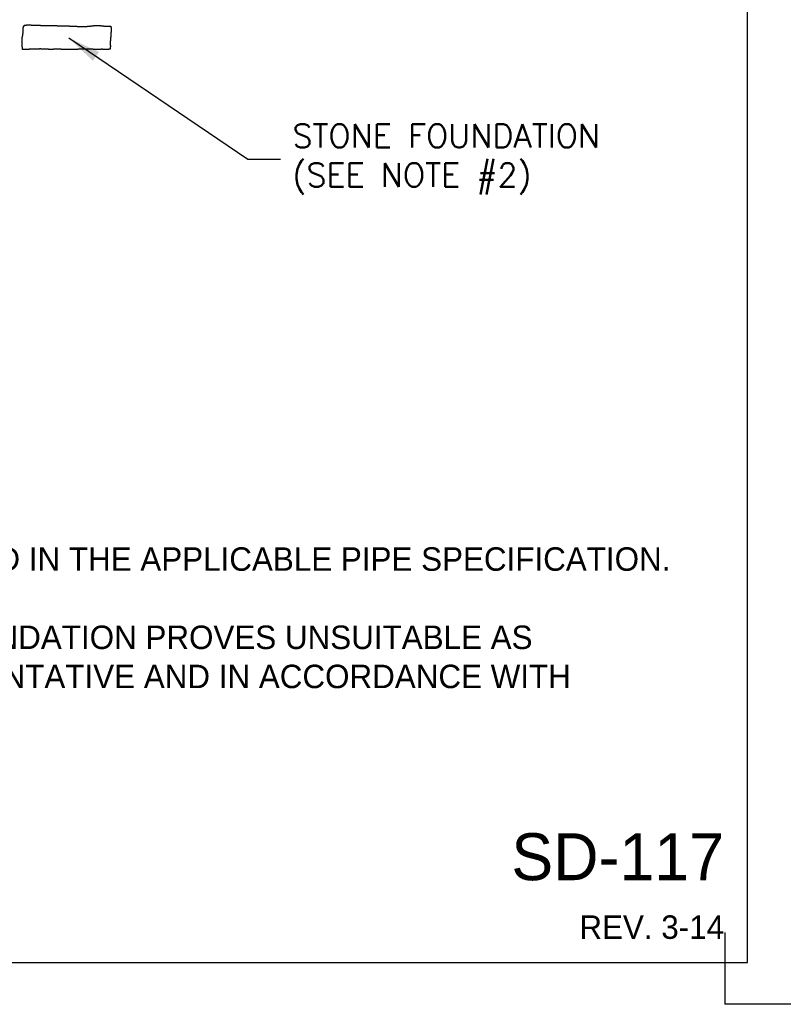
# Paper-space layout 'UM_01' of a CAD drawing. Header units: feet. Extents: x -2.3 to 50.9, y -37.3 to 22.
# Tile 5 of 26: x 25.4 to 28.5, y -37.3 to -33.3. Entities that reach past the tile are written whole.
import ezdxf
from ezdxf.enums import TextEntityAlignment as Align

# ---------------------------------------------------------------- set-up
doc = ezdxf.new("R2010")
doc.units = ezdxf.units.FT
doc.header["$MEASUREMENT"] = 0
for name, color, linetype in [('PS_P_Object', 92, 'Continuous'), ('SH_TextH', 4, 'Continuous'), ('SH_TextM', 7, 'Continuous')]:
    doc.layers.add(name, color=color, linetype=linetype)
doc.layers.add('SH_Half', color=8, linetype='Continuous', plot=False)
doc.styles.add('SD Small (0.10)', font='font30.shx', dxfattribs={"height": 0.1})
doc.styles.add('Straight Normal (0.14) Font 30', font='font30', dxfattribs={"height": 0.14})
doc.styles.add('Straight Title (0.20) Font 30', font='font30', dxfattribs={"height": 0.2})
doc.dimstyles.new('Dec Straight 0', dxfattribs={"dimtxt": 0.14, "dimasz": 0.14, "dimexe": 0.07, "dimexo": 0.07, "dimgap": 0.05, "dimtad": 1, "dimdec": 0, "dimzin": 0, "dimdsep": 46, "dimtxsty": 'Straight Normal (0.14) Font 30', "dimcen": 0.07, "dimclrd": 9, "dimclre": 9, "dimclrt": 256, "dimaunit": 1, "dimadec": 4, "dimazin": 0, "dimtfac": 1, "dimtdec": 0, "dimtofl": 0, "dimtmove": 0, "dimatfit": 3, "dimfxl": 1, "dimtolj": 1, "dimtzin": 0, "dimlwd": 25, "dimlwe": 25, "dimarcsym": 0})

# ---------------------------------------------------------------- blocks, each defined once
blk = doc.blocks.new('SD-118')
at = {"layer": 'SH_Half'}
for p in [(0, 0.3075), (0.3323, 0)]:
    blk.add_line(p, (0, 0), dxfattribs=at)
blk = doc.blocks.new('SD-117')
at = {"layer": 'PS_P_Object', "color": 5}
for p, q in [((4.8596, 4.2331), (4.8596, 4.2382)), ((4.8596, 4.2382), (4.8617, 4.2382)), ((4.8617, 4.2382), (4.8617, 4.2432)), ((4.8617, 4.2432), (4.8717, 4.2432)), ((4.8717, 4.2432), (4.8717, 4.2442)), ((4.8717, 4.2442), (4.8767, 4.2442)), ((4.8767, 4.2442), (4.8767, 4.2445)), ((4.8767, 4.2445), (4.8817, 4.2445)), ((4.8817, 4.2445), (4.8817, 4.2438)), ((4.8817, 4.2438), (4.8876, 4.2438)), ((4.8876, 4.2438), (4.8876, 4.2436)), ((4.8876, 4.2436), (4.8926, 4.2436)), ((4.8926, 4.2436), (4.8926, 4.2434)), ((4.8926, 4.2434), (4.8981, 4.2434)), ((4.8981, 4.2434), (4.8981, 4.2432)), ((4.8981, 4.2432), (4.9042, 4.2432)), ((4.9042, 4.2432), (4.9042, 4.2428)), ((4.9042, 4.2428), (4.9097, 4.2428)), ((4.9097, 4.2428), (4.9097, 4.2423)), ((4.9097, 4.2423), (4.9154, 4.2423)), ((4.9154, 4.2423), (4.9208, 4.2423)), ((4.9208, 4.2423), (4.9261, 4.2423)), ((4.9261, 4.2423), (4.9261, 4.2421)), ((4.9261, 4.2421), (4.9317, 4.2421)), ((4.9317, 4.2421), (4.9317, 4.2417)), ((4.9317, 4.2417), (4.9375, 4.2417)), ((4.9375, 4.2417), (4.9375, 4.2415)), ((4.9375, 4.2415), (4.9438, 4.2415)), ((4.9438, 4.2415), (4.9438, 4.2412)), ((4.9438, 4.2412), (4.9502, 4.2412)), ((4.9502, 4.2412), (4.9502, 4.2409)), ((4.9502, 4.2409), (4.9563, 4.2409)), ((4.9563, 4.2409), (4.9563, 4.2412)), ((4.9563, 4.2412), (4.9629, 4.2412)), ((4.9629, 4.2412), (4.9629, 4.2413)), ((4.9629, 4.2413), (4.9689, 4.2413)), ((4.9689, 4.2413), (4.9689, 4.2415)), ((4.9689, 4.2415), (4.9748, 4.2415)), ((4.9748, 4.2415), (4.9802, 4.2415)), ((4.9802, 4.2415), (4.9802, 4.2412)), ((4.9802, 4.2412), (4.9857, 4.2412)), ((4.9857, 4.2412), (4.9857, 4.2413)), ((4.9857, 4.2413), (4.9909, 4.2413)), ((4.9909, 4.2413), (4.9909, 4.2409)), ((4.9909, 4.2409), (4.9973, 4.2409)), ((4.9973, 4.2409), (4.9973, 4.2408)), ((4.9973, 4.2408), (5.0032, 4.2408)), ((5.0032, 4.2408), (5.0032, 4.2404)), ((5.0032, 4.2404), (5.0089, 4.2404)), ((5.0089, 4.2404), (5.0089, 4.2402)), ((5.0089, 4.2402), (5.015, 4.2402)), ((5.015, 4.2402), (5.02, 4.2402)), ((5.02, 4.2402), (5.0262, 4.2402)), ((5.0262, 4.2402), (5.0262, 4.24)), ((5.0262, 4.24), (5.0324, 4.24)), ((5.0324, 4.24), (5.0324, 4.2398)), ((5.0324, 4.2398), (5.0387, 4.2398)), ((5.0387, 4.2398), (5.0387, 4.2397)), ((5.0387, 4.2397), (5.0442, 4.2397)), ((5.0442, 4.2397), (5.0442, 4.2395)), ((5.0442, 4.2395), (5.0503, 4.2395)), ((5.0503, 4.2395), (5.0503, 4.2393)), ((5.0503, 4.2393), (5.0562, 4.2393)), ((5.0562, 4.2393), (5.0562, 4.2391)), ((5.0562, 4.2391), (5.0612, 4.2391)), ((5.0612, 4.2391), (5.0612, 4.2389)), ((5.0612, 4.2389), (5.0669, 4.2389)), ((5.0669, 4.2389), (5.0669, 4.2387)), ((5.0669, 4.2387), (5.0721, 4.2387)), ((5.0721, 4.2387), (5.0721, 4.2383)), ((5.0721, 4.2383), (5.0774, 4.2383)), ((5.0774, 4.2383), (5.0774, 4.2382)), ((5.0774, 4.2382), (5.0828, 4.2382)), ((5.0828, 4.2382), (5.0828, 4.2379)), ((5.0828, 4.2379), (5.0883, 4.2379)), ((5.0883, 4.2379), (5.0883, 4.2378)), ((5.0883, 4.2378), (5.0935, 4.2378)), ((5.0935, 4.2378), (5.0935, 4.2376)), ((5.0935, 4.2376), (5.0992, 4.2376)), ((5.0992, 4.2376), (5.1044, 4.2376)), ((5.1044, 4.2376), (5.111, 4.2376)), ((5.111, 4.2376), (5.111, 4.2374)), ((5.111, 4.2374), (5.1181, 4.2374)), ((5.1181, 4.2374), (5.1181, 4.2376)), ((5.1181, 4.2376), (5.1244, 4.2376)), ((5.1244, 4.2376), (5.1244, 4.2378)), ((5.1244, 4.2378), (5.1302, 4.2378)), ((5.1302, 4.2378), (5.1302, 4.2379)), ((5.1302, 4.2379), (5.1354, 4.2379)), ((5.1354, 4.2379), (5.1408, 4.2379)), ((5.1408, 4.2379), (5.1408, 4.2385)), ((5.1408, 4.2385), (5.147, 4.2385)), ((5.147, 4.2385), (5.147, 4.2395)), ((5.147, 4.2395), (5.1522, 4.2395)), ((5.1522, 4.2395), (5.1522, 4.24)), ((5.1522, 4.24), (5.1581, 4.24)), ((5.1581, 4.24), (5.1581, 4.2408)), ((5.1581, 4.2408), (5.1634, 4.2408)), ((5.1634, 4.2408), (5.1634, 4.2409)), ((5.1634, 4.2409), (5.1686, 4.2409)), ((5.1686, 4.2409), (5.1686, 4.2413)), ((5.1686, 4.2413), (5.1743, 4.2413)), ((5.1743, 4.2413), (5.1795, 4.2413)), ((5.1795, 4.2413), (5.1795, 4.2412)), ((5.1795, 4.2412), (5.1847, 4.2412)), ((5.1847, 4.2412), (5.1847, 4.2408)), ((5.1847, 4.2408), (5.1898, 4.2408)), ((5.1898, 4.2408), (5.1898, 4.2404)), ((5.1898, 4.2404), (5.1952, 4.2404)), ((5.1952, 4.2404), (5.1952, 4.2397)), ((5.1952, 4.2397), (5.2014, 4.2397)), ((5.2014, 4.2397), (5.2014, 4.2389)), ((5.2014, 4.2389), (5.2066, 4.2389)), ((5.2066, 4.2389), (5.2116, 4.2389)), ((5.2116, 4.2389), (5.2166, 4.2389)), ((5.2166, 4.2389), (5.2219, 4.2389)), ((5.2219, 4.2389), (5.2219, 4.2387)), ((5.2219, 4.2387), (5.2269, 4.2387)), ((5.2269, 4.2387), (5.2269, 4.2383)), ((5.2269, 4.2383), (5.2319, 4.2383)), ((5.2319, 4.2383), (5.2319, 4.2382)), ((5.2319, 4.2382), (5.2323, 4.2382)), ((5.2321, 4.2379), (5.2321, 4.2329)), ((5.2323, 4.2382), (5.2323, 4.2383)), ((4.8558, 4.1915), (4.8558, 4.197)), ((4.8558, 4.197), (4.8567, 4.197)), ((4.8567, 4.197), (4.8567, 4.202)), ((4.8567, 4.202), (4.8571, 4.202)), ((4.8571, 4.202), (4.8571, 4.2074)), ((4.8571, 4.2074), (4.8578, 4.2074)), ((4.8578, 4.2074), (4.8578, 4.2125)), ((4.8578, 4.2125), (4.8585, 4.2125)), ((4.8582, 4.2278), (4.8582, 4.2331)), ((4.8582, 4.2331), (4.8596, 4.2331)), ((4.8582, 4.2226), (4.8582, 4.2278)), ((4.8582, 4.2176), (4.8582, 4.2226)), ((4.8585, 4.2176), (4.8582, 4.2176)), ((4.8585, 4.2125), (4.8585, 4.2176)), ((5.2321, 4.197), (5.2312, 4.197)), ((5.2312, 4.197), (5.2312, 4.1917)), ((5.2319, 4.2071), (5.2314, 4.2071)), ((5.2314, 4.2071), (5.2314, 4.202)), ((5.2314, 4.202), (5.2321, 4.202)), ((5.2325, 4.2123), (5.2319, 4.2123)), ((5.2319, 4.2123), (5.2319, 4.2071)), ((5.2321, 4.2329), (5.233, 4.2329)), ((5.2321, 4.202), (5.2321, 4.197)), ((5.2328, 4.2176), (5.2325, 4.2176)), ((5.2325, 4.2176), (5.2325, 4.2123)), ((5.233, 4.2278), (5.2328, 4.2278)), ((5.2328, 4.2278), (5.2328, 4.2228)), ((5.2328, 4.2228), (5.2328, 4.2176)), ((5.233, 4.2329), (5.233, 4.2278)), ((4.8535, 4.1549), (4.8535, 4.1602)), ((4.8535, 4.1602), (4.8541, 4.1602)), ((4.8539, 4.1549), (4.8535, 4.1549)), ((4.8539, 4.1863), (4.8539, 4.1915)), ((4.8539, 4.1915), (4.8558, 4.1915)), ((4.8539, 4.1808), (4.8539, 4.1863)), ((4.8539, 4.1758), (4.8539, 4.1808)), ((4.8541, 4.1758), (4.8539, 4.1758)), ((4.8539, 4.1499), (4.8539, 4.1549)), ((4.8541, 4.1707), (4.8541, 4.1758)), ((4.8544, 4.1707), (4.8541, 4.1707)), ((4.8541, 4.1602), (4.8541, 4.1653)), ((4.8541, 4.1653), (4.8544, 4.1653)), ((4.8544, 4.1653), (4.8544, 4.1707)), ((5.2289, 4.1657), (5.2287, 4.1657)), ((5.2287, 4.1657), (5.2287, 4.1606)), ((5.2287, 4.1606), (5.2293, 4.1606)), ((5.2293, 4.1707), (5.2289, 4.1707)), ((5.2289, 4.1707), (5.2289, 4.1657)), ((5.2305, 4.1758), (5.2293, 4.1758)), ((5.2293, 4.1758), (5.2293, 4.1707)), ((5.2293, 4.1606), (5.2293, 4.1555)), ((5.2293, 4.1555), (5.2298, 4.1555)), ((5.2298, 4.1555), (5.2298, 4.1505)), ((5.2312, 4.1917), (5.2302, 4.1917)), ((5.2302, 4.1917), (5.2302, 4.1865)), ((5.2302, 4.1865), (5.2302, 4.181)), ((5.2302, 4.181), (5.2305, 4.181)), ((5.2305, 4.181), (5.2305, 4.1758)), ((4.8546, 4.1499), (4.8539, 4.1499)), ((4.8546, 4.1447), (4.8546, 4.1499)), ((4.8553, 4.1447), (4.8546, 4.1447)), ((4.8553, 4.1396), (4.8553, 4.1447)), ((4.8553, 4.1388), (4.8553, 4.1391)), ((4.8582, 4.1388), (4.8553, 4.1388)), ((4.8582, 4.1387), (4.8582, 4.1388)), ((4.8632, 4.1387), (4.8582, 4.1387)), ((4.8682, 4.1388), (4.8632, 4.1388)), ((4.8632, 4.1388), (4.8632, 4.1387)), ((4.8735, 4.1391), (4.8682, 4.1391)), ((4.8682, 4.1391), (4.8682, 4.1388)), ((4.879, 4.1394), (4.8735, 4.1394)), ((4.8735, 4.1394), (4.8735, 4.1391)), ((4.8842, 4.1398), (4.879, 4.1398)), ((4.879, 4.1398), (4.879, 4.1394)), ((4.8894, 4.1402), (4.8842, 4.1402)), ((4.8842, 4.1402), (4.8842, 4.1398)), ((4.8951, 4.1402), (4.8894, 4.1402)), ((4.9006, 4.1403), (4.8951, 4.1403)), ((4.8951, 4.1403), (4.8951, 4.1402)), ((4.9006, 4.1402), (4.9006, 4.1403)), ((4.9061, 4.1402), (4.9006, 4.1402)), ((4.9113, 4.1405), (4.9061, 4.1405)), ((4.9061, 4.1405), (4.9061, 4.1402)), ((4.9165, 4.1405), (4.9113, 4.1405)), ((4.9224, 4.1409), (4.9165, 4.1409)), ((4.9165, 4.1409), (4.9165, 4.1405)), ((4.9279, 4.1411), (4.9224, 4.1411)), ((4.9224, 4.1411), (4.9224, 4.1409)), ((4.9334, 4.1413), (4.9279, 4.1413)), ((4.9279, 4.1413), (4.9279, 4.1411)), ((4.9334, 4.1411), (4.9334, 4.1413)), ((4.939, 4.1411), (4.9334, 4.1411)), ((4.939, 4.1407), (4.939, 4.1411)), ((4.9443, 4.1407), (4.939, 4.1407)), ((4.9443, 4.1405), (4.9443, 4.1407)), ((4.9502, 4.1405), (4.9443, 4.1405)), ((4.9502, 4.1403), (4.9502, 4.1405)), ((4.9558, 4.1403), (4.9502, 4.1403)), ((4.9558, 4.1402), (4.9558, 4.1403)), ((4.9609, 4.1402), (4.9558, 4.1402)), ((4.9661, 4.1402), (4.9609, 4.1402)), ((4.9661, 4.1398), (4.9661, 4.1402)), ((4.9716, 4.1398), (4.9661, 4.1398)), ((4.9766, 4.1398), (4.9716, 4.1398)), ((4.9822, 4.1398), (4.9766, 4.1398)), ((4.9877, 4.1398), (4.9822, 4.1398)), ((4.9932, 4.14), (4.9877, 4.14)), ((4.9877, 4.14), (4.9877, 4.1398)), ((4.9982, 4.14), (4.9932, 4.14)), ((5.0039, 4.1402), (4.9982, 4.1402)), ((4.9982, 4.1402), (4.9982, 4.14)), ((5.0091, 4.1402), (5.0039, 4.1402)), ((5.0143, 4.1402), (5.0091, 4.1402)), ((5.0143, 4.14), (5.0143, 4.1402)), ((5.0198, 4.14), (5.0143, 4.14)), ((5.0198, 4.1396), (5.0198, 4.14)), ((5.025, 4.1396), (5.0198, 4.1396)), ((5.025, 4.1394), (5.025, 4.1396)), ((5.0301, 4.1394), (5.025, 4.1394)), ((5.0301, 4.1391), (5.0301, 4.1394)), ((5.0353, 4.1391), (5.0301, 4.1391)), ((5.0405, 4.1391), (5.0353, 4.1391)), ((5.0405, 4.1388), (5.0405, 4.1391)), ((5.0466, 4.1388), (5.0405, 4.1388)), ((5.0526, 4.1388), (5.0466, 4.1388)), ((5.058, 4.1391), (5.0526, 4.1391)), ((5.0526, 4.1391), (5.0526, 4.1388)), ((5.058, 4.1388), (5.058, 4.1391)), ((5.0633, 4.1388), (5.058, 4.1388)), ((5.0687, 4.1388), (5.0633, 4.1388)), ((5.0746, 4.1388), (5.0687, 4.1388)), ((5.0808, 4.1391), (5.0746, 4.1391)), ((5.0746, 4.1391), (5.0746, 4.1388)), ((5.086, 4.1391), (5.0808, 4.1391)), ((5.091, 4.1394), (5.086, 4.1394)), ((5.086, 4.1394), (5.086, 4.1391)), ((5.0969, 4.14), (5.091, 4.14)), ((5.091, 4.14), (5.091, 4.1394)), ((5.1021, 4.1402), (5.0969, 4.1402)), ((5.0969, 4.1402), (5.0969, 4.14)), ((5.1079, 4.1402), (5.1021, 4.1402)), ((5.1133, 4.1403), (5.1079, 4.1403)), ((5.1079, 4.1403), (5.1079, 4.1402)), ((5.1183, 4.1403), (5.1133, 4.1403)), ((5.1238, 4.1405), (5.1183, 4.1405)), ((5.1183, 4.1405), (5.1183, 4.1403)), ((5.1288, 4.1405), (5.1238, 4.1405)), ((5.1288, 4.1403), (5.1288, 4.1405)), ((5.1347, 4.1403), (5.1288, 4.1403)), ((5.1347, 4.1402), (5.1347, 4.1403)), ((5.1402, 4.1402), (5.1347, 4.1402)), ((5.1461, 4.1402), (5.1402, 4.1402)), ((5.152, 4.1405), (5.1461, 4.1405)), ((5.1461, 4.1405), (5.1461, 4.1402)), ((5.152, 4.1402), (5.152, 4.1405)), ((5.157, 4.1402), (5.152, 4.1402)), ((5.157, 4.1398), (5.157, 4.1402)), ((5.1623, 4.1398), (5.157, 4.1398)), ((5.1623, 4.1394), (5.1623, 4.1398)), ((5.1679, 4.1394), (5.1623, 4.1394)), ((5.1679, 4.1392), (5.1679, 4.1394)), ((5.1736, 4.1392), (5.1679, 4.1392)), ((5.1795, 4.1394), (5.1736, 4.1394)), ((5.1736, 4.1394), (5.1736, 4.1392)), ((5.1847, 4.1394), (5.1795, 4.1394)), ((5.1907, 4.1396), (5.1847, 4.1396)), ((5.1847, 4.1396), (5.1847, 4.1394)), ((5.1961, 4.1402), (5.1907, 4.1402)), ((5.1907, 4.1402), (5.1907, 4.1396)), ((5.1961, 4.1398), (5.1961, 4.1402)), ((5.2014, 4.1398), (5.1961, 4.1398)), ((5.2064, 4.1398), (5.2014, 4.1398)), ((5.2119, 4.1398), (5.2064, 4.1398)), ((5.2119, 4.1394), (5.2119, 4.1398)), ((5.2175, 4.1394), (5.2119, 4.1394)), ((5.2175, 4.1391), (5.2175, 4.1394)), ((5.2228, 4.1391), (5.2175, 4.1391)), ((5.2284, 4.1403), (5.2228, 4.1403)), ((5.2228, 4.1403), (5.2228, 4.1391)), ((5.2293, 4.1454), (5.2284, 4.1454)), ((5.2284, 4.1454), (5.2284, 4.1403)), ((5.2298, 4.1505), (5.2293, 4.1505)), ((5.2293, 4.1505), (5.2293, 4.1454))]:
    blk.add_line(p, q, dxfattribs=at)
at = {"layer": 'SH_Half'}
blk.add_lwpolyline([(0.5454, 0.25), (7.9454, 0.25), (7.9454, 10.75), (0.5454, 10.75)], close=True, dxfattribs=at)
at = {"layer": 'SH_TextH', "style": 'Straight Title (0.20) Font 30'}
blk.add_text('SD-117', height=0.2, dxfattribs=at).set_placement((7.8454, 0.6), align=Align.RIGHT)
at = {"layer": 'SH_TextM', "style": 'SD Small (0.10)'}
blk.add_text('REV. 3-14', height=0.1, dxfattribs=at).set_placement((7.8454, 0.35), align=Align.RIGHT)
at = {"layer": 'SH_TextM', "char_height": 0.1, "style": 'SD Small (0.10)'}
for s, insert, width, attachment_point in [('{\\Fromans|c0;STONE FOUNDATION\\P(SEE NOTE #2)}', (6.0053, 3.6714), 1.908996, 4), ('\\pxi-2.7,l2.7,t2.7;NOTES:\\P\\P1.^IUSE GRANULAR BEDDING MATERIAL AS DESIGNATED IN THE APPLICABLE PIPE SPECIFICATION.\\P\\pi0,l0,tz;\\P\\pi-2.7,l2.7,t2.7;2.^IUSE STONE FOUNDATION WHEN THE NATURAL FOUNDATION PROVES UNSUITABLE AS DETERMINED BY THE RESIDENT PROJECT REPRESENTATIVE AND IN ACCORDANCE WITH THE SPECIFICATIONS.', (1.0454, 1.25), 6.417159, 7)]:
    blk.add_mtext(s, dxfattribs=dict(at, insert=insert, width=width, attachment_point=attachment_point))
at = {"layer": 'SH_TextM', "annotation_type": 0, "has_hookline": 1, "hookline_direction": 0, "text_width": 1.4476}
blk.add_leader([(5.0526, 4.1882), (5.8153, 3.6714), (5.9553, 3.6714)], dimstyle='Dec Straight 0', override={"dimexo": 0.0625, "dimgap": 0.05, "dimtad": 0}, dxfattribs=at)

psp = doc.layouts.new('UM_01')

# ---------------------------------------------------------------- block references
at = {"xscale": 0.9561843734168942, "yscale": 0.9561843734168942, "zscale": 0.07968203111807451}
psp.add_blockref('SD-117', (20.7661, -37.3423), dxfattribs=at)
at = {"xscale": 0.95, "yscale": 0.95}
psp.add_blockref('SD-118', (28.2712, -37.2742), dxfattribs=at)

doc.saveas('drawing.dxf')
